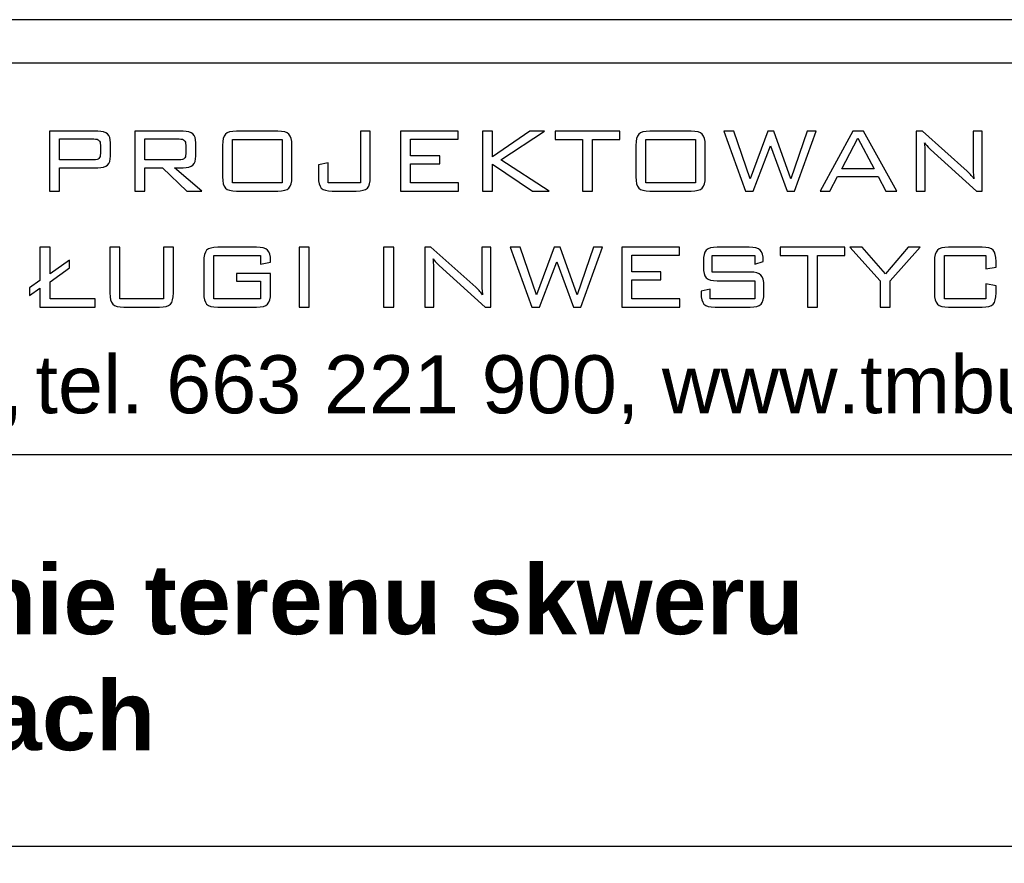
# Model space of a CAD drawing. Extents: x -110 to 11927435, y -6590197 to 5675008.
# Tile 65 of 71: x 6591270 to 6591287, y 5674742 to 5674756. Entities that reach past the tile are written whole.
import ezdxf

# ---------------------------------------------------------------- set-up
doc = ezdxf.new("R2010")
doc.units = 0
doc.layers.add('_0', color=7, linetype='CONTINUOUS')
doc.layers.add('A_ramka', color=7, linetype='CONTINUOUS')
doc.layers.add('wymiar', color=7, linetype='CONTINUOUS', lineweight=13)
doc.styles.add('GENERATED_STYLE_6', font='txt')

msp = doc.modelspace()

# ---------------------------------------------------------------- linework, layer by layer
at = {"layer": '_0'}
for points, knots in [([(6591270.504, 5674753.5), (6591270.504, 5674753.5), (6591270.504, 5674754.532), (6591270.504, 5674754.532), (6591270.504, 5674754.532), (6591270.504, 5674754.532), (6591271.336, 5674754.532), (6591271.336, 5674754.532), (6591271.336, 5674754.532), (6591271.413, 5674754.532), (6591271.469, 5674754.516), (6591271.503, 5674754.484), (6591271.503, 5674754.484), (6591271.537, 5674754.453), (6591271.554, 5674754.402), (6591271.554, 5674754.332), (6591271.554, 5674754.332), (6591271.554, 5674754.332), (6591271.554, 5674754.101), (6591271.554, 5674754.101), (6591271.554, 5674754.101), (6591271.554, 5674754.032), (6591271.537, 5674753.981), (6591271.503, 5674753.949), (6591271.503, 5674753.949), (6591271.469, 5674753.918), (6591271.413, 5674753.902), (6591271.336, 5674753.902), (6591271.336, 5674753.902), (6591271.336, 5674753.902), (6591270.677, 5674753.902), (6591270.677, 5674753.902), (6591270.677, 5674753.902), (6591270.677, 5674753.902), (6591270.677, 5674753.5), (6591270.677, 5674753.5), (6591270.677, 5674753.5), (6591270.677, 5674753.5), (6591270.504, 5674753.5), (6591270.504, 5674753.5)], [0, 0, 0, 0, 0.1, 0.1, 0.1, 0.1, 0.2, 0.2, 0.2, 0.2, 0.3, 0.3, 0.3, 0.3, 0.4, 0.4, 0.4, 0.4, 0.5, 0.5, 0.5, 0.5, 0.6, 0.6, 0.6, 0.6, 0.7, 0.7, 0.7, 0.7, 0.8, 0.8, 0.8, 0.8, 0.9, 0.9, 0.9, 0.9, 1, 1, 1, 1]), ([(6591271.268, 5674754.398), (6591271.268, 5674754.398), (6591270.677, 5674754.398), (6591270.677, 5674754.398), (6591270.677, 5674754.398), (6591270.677, 5674754.398), (6591270.677, 5674754.038), (6591270.677, 5674754.038), (6591270.677, 5674754.038), (6591270.677, 5674754.038), (6591271.268, 5674754.038), (6591271.268, 5674754.038), (6591271.268, 5674754.038), (6591271.311, 5674754.038), (6591271.34, 5674754.046), (6591271.356, 5674754.062), (6591271.356, 5674754.062), (6591271.372, 5674754.078), (6591271.38, 5674754.106), (6591271.38, 5674754.146), (6591271.38, 5674754.146), (6591271.38, 5674754.146), (6591271.38, 5674754.29), (6591271.38, 5674754.29), (6591271.38, 5674754.29), (6591271.38, 5674754.329), (6591271.372, 5674754.357), (6591271.356, 5674754.374), (6591271.356, 5674754.374), (6591271.34, 5674754.39), (6591271.311, 5674754.398), (6591271.268, 5674754.398)], [0, 0, 0, 0, 0.125, 0.125, 0.125, 0.125, 0.25, 0.25, 0.25, 0.25, 0.375, 0.375, 0.375, 0.375, 0.5, 0.5, 0.5, 0.5, 0.625, 0.625, 0.625, 0.625, 0.75, 0.75, 0.75, 0.75, 0.875, 0.875, 0.875, 0.875, 1, 1, 1, 1]), ([(6591271.975, 5674753.5), (6591271.975, 5674753.5), (6591271.975, 5674754.532), (6591271.975, 5674754.532), (6591271.975, 5674754.532), (6591271.975, 5674754.532), (6591272.807, 5674754.532), (6591272.807, 5674754.532), (6591272.807, 5674754.532), (6591272.884, 5674754.532), (6591272.94, 5674754.516), (6591272.974, 5674754.484), (6591272.974, 5674754.484), (6591273.008, 5674754.453), (6591273.025, 5674754.402), (6591273.025, 5674754.332), (6591273.025, 5674754.332), (6591273.025, 5674754.332), (6591273.025, 5674754.101), (6591273.025, 5674754.101), (6591273.025, 5674754.101), (6591273.025, 5674754.032), (6591273.008, 5674753.981), (6591272.974, 5674753.949), (6591272.974, 5674753.949), (6591272.94, 5674753.918), (6591272.884, 5674753.902), (6591272.807, 5674753.902), (6591272.807, 5674753.902), (6591272.807, 5674753.902), (6591272.655, 5674753.902), (6591272.655, 5674753.902), (6591272.655, 5674753.902), (6591272.655, 5674753.902), (6591273.127, 5674753.5), (6591273.127, 5674753.5), (6591273.127, 5674753.5), (6591273.127, 5674753.5), (6591272.871, 5674753.5), (6591272.871, 5674753.5), (6591272.871, 5674753.5), (6591272.871, 5674753.5), (6591272.452, 5674753.902), (6591272.452, 5674753.902), (6591272.452, 5674753.902), (6591272.452, 5674753.902), (6591272.148, 5674753.902), (6591272.148, 5674753.902), (6591272.148, 5674753.902), (6591272.148, 5674753.902), (6591272.148, 5674753.5), (6591272.148, 5674753.5), (6591272.148, 5674753.5), (6591272.148, 5674753.5), (6591271.975, 5674753.5), (6591271.975, 5674753.5)], [0, 0, 0, 0, 0.071429, 0.071429, 0.071429, 0.071429, 0.142857, 0.142857, 0.142857, 0.142857, 0.214286, 0.214286, 0.214286, 0.214286, 0.285714, 0.285714, 0.285714, 0.285714, 0.357143, 0.357143, 0.357143, 0.357143, 0.428571, 0.428571, 0.428571, 0.428571, 0.5, 0.5, 0.5, 0.5, 0.571429, 0.571429, 0.571429, 0.571429, 0.642857, 0.642857, 0.642857, 0.642857, 0.714286, 0.714286, 0.714286, 0.714286, 0.785714, 0.785714, 0.785714, 0.785714, 0.857143, 0.857143, 0.857143, 0.857143, 0.928571, 0.928571, 0.928571, 0.928571, 1, 1, 1, 1]), ([(6591272.739, 5674754.398), (6591272.739, 5674754.398), (6591272.148, 5674754.398), (6591272.148, 5674754.398), (6591272.148, 5674754.398), (6591272.148, 5674754.398), (6591272.148, 5674754.036), (6591272.148, 5674754.036), (6591272.148, 5674754.036), (6591272.148, 5674754.036), (6591272.739, 5674754.036), (6591272.739, 5674754.036), (6591272.739, 5674754.036), (6591272.782, 5674754.036), (6591272.812, 5674754.043), (6591272.827, 5674754.059), (6591272.827, 5674754.059), (6591272.843, 5674754.075), (6591272.851, 5674754.102), (6591272.851, 5674754.141), (6591272.851, 5674754.141), (6591272.851, 5674754.141), (6591272.851, 5674754.291), (6591272.851, 5674754.291), (6591272.851, 5674754.291), (6591272.851, 5674754.331), (6591272.843, 5674754.358), (6591272.827, 5674754.374), (6591272.827, 5674754.374), (6591272.811, 5674754.39), (6591272.782, 5674754.398), (6591272.739, 5674754.398)], [0, 0, 0, 0, 0.125, 0.125, 0.125, 0.125, 0.25, 0.25, 0.25, 0.25, 0.375, 0.375, 0.375, 0.375, 0.5, 0.5, 0.5, 0.5, 0.625, 0.625, 0.625, 0.625, 0.75, 0.75, 0.75, 0.75, 0.875, 0.875, 0.875, 0.875, 1, 1, 1, 1]), ([(6591273.485, 5674754.287), (6591273.485, 5674754.381), (6591273.502, 5674754.445), (6591273.535, 5674754.48), (6591273.535, 5674754.48), (6591273.569, 5674754.514), (6591273.633, 5674754.532), (6591273.727, 5674754.532), (6591273.727, 5674754.532), (6591273.727, 5674754.532), (6591274.441, 5674754.532), (6591274.441, 5674754.532), (6591274.441, 5674754.532), (6591274.534, 5674754.532), (6591274.597, 5674754.515), (6591274.63, 5674754.48), (6591274.63, 5674754.48), (6591274.664, 5674754.446), (6591274.681, 5674754.382), (6591274.681, 5674754.287), (6591274.681, 5674754.287), (6591274.681, 5674754.287), (6591274.681, 5674753.744), (6591274.681, 5674753.744), (6591274.681, 5674753.744), (6591274.681, 5674753.649), (6591274.664, 5674753.584), (6591274.63, 5674753.55), (6591274.63, 5674753.55), (6591274.597, 5674753.517), (6591274.534, 5674753.5), (6591274.441, 5674753.5), (6591274.441, 5674753.5), (6591274.441, 5674753.5), (6591273.727, 5674753.5), (6591273.727, 5674753.5), (6591273.727, 5674753.5), (6591273.633, 5674753.5), (6591273.569, 5674753.517), (6591273.535, 5674753.551), (6591273.535, 5674753.551), (6591273.502, 5674753.586), (6591273.485, 5674753.65), (6591273.485, 5674753.744), (6591273.485, 5674753.744), (6591273.485, 5674753.744), (6591273.485, 5674754.287), (6591273.485, 5674754.287)], [0, 0, 0, 0, 0.083333, 0.083333, 0.083333, 0.083333, 0.166667, 0.166667, 0.166667, 0.166667, 0.25, 0.25, 0.25, 0.25, 0.333333, 0.333333, 0.333333, 0.333333, 0.416667, 0.416667, 0.416667, 0.416667, 0.5, 0.5, 0.5, 0.5, 0.583333, 0.583333, 0.583333, 0.583333, 0.666667, 0.666667, 0.666667, 0.666667, 0.75, 0.75, 0.75, 0.75, 0.833333, 0.833333, 0.833333, 0.833333, 0.916667, 0.916667, 0.916667, 0.916667, 1, 1, 1, 1]), ([(6591275.378, 5674753.5), (6591275.285, 5674753.5), (6591275.221, 5674753.517), (6591275.188, 5674753.55), (6591275.188, 5674753.55), (6591275.155, 5674753.584), (6591275.138, 5674753.649), (6591275.138, 5674753.744), (6591275.138, 5674753.744), (6591275.138, 5674753.744), (6591275.138, 5674753.95), (6591275.138, 5674753.95), (6591275.138, 5674753.95), (6591275.138, 5674753.95), (6591275.308, 5674753.986), (6591275.308, 5674753.986), (6591275.308, 5674753.986), (6591275.308, 5674753.986), (6591275.308, 5674753.643), (6591275.308, 5674753.643), (6591275.308, 5674753.643), (6591275.308, 5674753.643), (6591275.862, 5674753.643), (6591275.862, 5674753.643), (6591275.862, 5674753.643), (6591275.862, 5674753.643), (6591275.862, 5674754.532), (6591275.862, 5674754.532), (6591275.862, 5674754.532), (6591275.862, 5674754.532), (6591276.033, 5674754.532), (6591276.033, 5674754.532), (6591276.033, 5674754.532), (6591276.033, 5674754.532), (6591276.033, 5674753.744), (6591276.033, 5674753.744), (6591276.033, 5674753.744), (6591276.033, 5674753.649), (6591276.017, 5674753.585), (6591275.983, 5674753.551), (6591275.983, 5674753.551), (6591275.95, 5674753.517), (6591275.886, 5674753.5), (6591275.792, 5674753.5), (6591275.792, 5674753.5), (6591275.792, 5674753.5), (6591275.378, 5674753.5), (6591275.378, 5674753.5)], [0, 0, 0, 0, 0.083333, 0.083333, 0.083333, 0.083333, 0.166667, 0.166667, 0.166667, 0.166667, 0.25, 0.25, 0.25, 0.25, 0.333333, 0.333333, 0.333333, 0.333333, 0.416667, 0.416667, 0.416667, 0.416667, 0.5, 0.5, 0.5, 0.5, 0.583333, 0.583333, 0.583333, 0.583333, 0.666667, 0.666667, 0.666667, 0.666667, 0.75, 0.75, 0.75, 0.75, 0.833333, 0.833333, 0.833333, 0.833333, 0.916667, 0.916667, 0.916667, 0.916667, 1, 1, 1, 1]), ([(6591276.555, 5674753.5), (6591276.555, 5674753.5), (6591276.555, 5674754.532), (6591276.555, 5674754.532), (6591276.555, 5674754.532), (6591276.555, 5674754.532), (6591277.549, 5674754.532), (6591277.549, 5674754.532), (6591277.549, 5674754.532), (6591277.549, 5674754.532), (6591277.549, 5674754.393), (6591277.549, 5674754.393), (6591277.549, 5674754.393), (6591277.549, 5674754.393), (6591276.728, 5674754.393), (6591276.728, 5674754.393), (6591276.728, 5674754.393), (6591276.728, 5674754.393), (6591276.728, 5674754.106), (6591276.728, 5674754.106), (6591276.728, 5674754.106), (6591276.728, 5674754.106), (6591277.23, 5674754.106), (6591277.23, 5674754.106), (6591277.23, 5674754.106), (6591277.23, 5674754.106), (6591277.23, 5674753.969), (6591277.23, 5674753.969), (6591277.23, 5674753.969), (6591277.23, 5674753.969), (6591276.728, 5674753.969), (6591276.728, 5674753.969), (6591276.728, 5674753.969), (6591276.728, 5674753.969), (6591276.728, 5674753.641), (6591276.728, 5674753.641), (6591276.728, 5674753.641), (6591276.728, 5674753.641), (6591277.556, 5674753.641), (6591277.556, 5674753.641), (6591277.556, 5674753.641), (6591277.556, 5674753.641), (6591277.556, 5674753.5), (6591277.556, 5674753.5), (6591277.556, 5674753.5), (6591277.556, 5674753.5), (6591276.555, 5674753.5), (6591276.555, 5674753.5)], [0, 0, 0, 0, 0.083333, 0.083333, 0.083333, 0.083333, 0.166667, 0.166667, 0.166667, 0.166667, 0.25, 0.25, 0.25, 0.25, 0.333333, 0.333333, 0.333333, 0.333333, 0.416667, 0.416667, 0.416667, 0.416667, 0.5, 0.5, 0.5, 0.5, 0.583333, 0.583333, 0.583333, 0.583333, 0.666667, 0.666667, 0.666667, 0.666667, 0.75, 0.75, 0.75, 0.75, 0.833333, 0.833333, 0.833333, 0.833333, 0.916667, 0.916667, 0.916667, 0.916667, 1, 1, 1, 1]), ([(6591277.966, 5674753.5), (6591277.966, 5674753.5), (6591277.966, 5674754.532), (6591277.966, 5674754.532), (6591277.966, 5674754.532), (6591277.966, 5674754.532), (6591278.139, 5674754.532), (6591278.139, 5674754.532), (6591278.139, 5674754.532), (6591278.139, 5674754.532), (6591278.139, 5674754.09), (6591278.139, 5674754.09), (6591278.139, 5674754.09), (6591278.139, 5674754.09), (6591278.782, 5674754.532), (6591278.782, 5674754.532), (6591278.782, 5674754.532), (6591278.782, 5674754.532), (6591279.034, 5674754.532), (6591279.034, 5674754.532), (6591279.034, 5674754.532), (6591279.034, 5674754.532), (6591278.286, 5674754.038), (6591278.286, 5674754.038), (6591278.286, 5674754.038), (6591278.286, 5674754.038), (6591279.116, 5674753.5), (6591279.116, 5674753.5), (6591279.116, 5674753.5), (6591279.116, 5674753.5), (6591278.828, 5674753.5), (6591278.828, 5674753.5), (6591278.828, 5674753.5), (6591278.828, 5674753.5), (6591278.139, 5674753.964), (6591278.139, 5674753.964), (6591278.139, 5674753.964), (6591278.139, 5674753.964), (6591278.139, 5674753.5), (6591278.139, 5674753.5), (6591278.139, 5674753.5), (6591278.139, 5674753.5), (6591277.966, 5674753.5), (6591277.966, 5674753.5)], [0, 0, 0, 0, 0.090909, 0.090909, 0.090909, 0.090909, 0.181818, 0.181818, 0.181818, 0.181818, 0.272727, 0.272727, 0.272727, 0.272727, 0.363636, 0.363636, 0.363636, 0.363636, 0.454545, 0.454545, 0.454545, 0.454545, 0.545455, 0.545455, 0.545455, 0.545455, 0.636364, 0.636364, 0.636364, 0.636364, 0.727273, 0.727273, 0.727273, 0.727273, 0.818182, 0.818182, 0.818182, 0.818182, 0.909091, 0.909091, 0.909091, 0.909091, 1, 1, 1, 1]), ([(6591279.861, 5674754.391), (6591279.861, 5674754.391), (6591279.861, 5674753.5), (6591279.861, 5674753.5), (6591279.861, 5674753.5), (6591279.861, 5674753.5), (6591279.689, 5674753.5), (6591279.689, 5674753.5), (6591279.689, 5674753.5), (6591279.689, 5674753.5), (6591279.689, 5674754.391), (6591279.689, 5674754.391), (6591279.689, 5674754.391), (6591279.689, 5674754.391), (6591279.217, 5674754.391), (6591279.217, 5674754.391), (6591279.217, 5674754.391), (6591279.217, 5674754.391), (6591279.217, 5674754.532), (6591279.217, 5674754.532), (6591279.217, 5674754.532), (6591279.217, 5674754.532), (6591280.334, 5674754.532), (6591280.334, 5674754.532), (6591280.334, 5674754.532), (6591280.334, 5674754.532), (6591280.334, 5674754.391), (6591280.334, 5674754.391), (6591280.334, 5674754.391), (6591280.334, 5674754.391), (6591279.861, 5674754.391), (6591279.861, 5674754.391)], [0, 0, 0, 0, 0.125, 0.125, 0.125, 0.125, 0.25, 0.25, 0.25, 0.25, 0.375, 0.375, 0.375, 0.375, 0.5, 0.5, 0.5, 0.5, 0.625, 0.625, 0.625, 0.625, 0.75, 0.75, 0.75, 0.75, 0.875, 0.875, 0.875, 0.875, 1, 1, 1, 1]), ([(6591280.61, 5674754.287), (6591280.61, 5674754.381), (6591280.627, 5674754.445), (6591280.661, 5674754.48), (6591280.661, 5674754.48), (6591280.694, 5674754.514), (6591280.758, 5674754.532), (6591280.852, 5674754.532), (6591280.852, 5674754.532), (6591280.852, 5674754.532), (6591281.566, 5674754.532), (6591281.566, 5674754.532), (6591281.566, 5674754.532), (6591281.659, 5674754.532), (6591281.722, 5674754.515), (6591281.756, 5674754.48), (6591281.756, 5674754.48), (6591281.789, 5674754.446), (6591281.806, 5674754.382), (6591281.806, 5674754.287), (6591281.806, 5674754.287), (6591281.806, 5674754.287), (6591281.806, 5674753.744), (6591281.806, 5674753.744), (6591281.806, 5674753.744), (6591281.806, 5674753.649), (6591281.789, 5674753.584), (6591281.756, 5674753.55), (6591281.756, 5674753.55), (6591281.722, 5674753.517), (6591281.659, 5674753.5), (6591281.566, 5674753.5), (6591281.566, 5674753.5), (6591281.566, 5674753.5), (6591280.852, 5674753.5), (6591280.852, 5674753.5), (6591280.852, 5674753.5), (6591280.758, 5674753.5), (6591280.694, 5674753.517), (6591280.661, 5674753.551), (6591280.661, 5674753.551), (6591280.627, 5674753.586), (6591280.61, 5674753.65), (6591280.61, 5674753.744), (6591280.61, 5674753.744), (6591280.61, 5674753.744), (6591280.61, 5674754.287), (6591280.61, 5674754.287)], [0, 0, 0, 0, 0.083333, 0.083333, 0.083333, 0.083333, 0.166667, 0.166667, 0.166667, 0.166667, 0.25, 0.25, 0.25, 0.25, 0.333333, 0.333333, 0.333333, 0.333333, 0.416667, 0.416667, 0.416667, 0.416667, 0.5, 0.5, 0.5, 0.5, 0.583333, 0.583333, 0.583333, 0.583333, 0.666667, 0.666667, 0.666667, 0.666667, 0.75, 0.75, 0.75, 0.75, 0.833333, 0.833333, 0.833333, 0.833333, 0.916667, 0.916667, 0.916667, 0.916667, 1, 1, 1, 1]), ([(6591282.5, 5674753.5), (6591282.5, 5674753.5), (6591282.126, 5674754.532), (6591282.126, 5674754.532), (6591282.126, 5674754.532), (6591282.126, 5674754.532), (6591282.299, 5674754.532), (6591282.299, 5674754.532), (6591282.299, 5674754.532), (6591282.299, 5674754.532), (6591282.579, 5674753.712), (6591282.579, 5674753.712), (6591282.579, 5674753.712), (6591282.579, 5674753.712), (6591282.883, 5674754.532), (6591282.883, 5674754.532), (6591282.883, 5674754.532), (6591282.883, 5674754.532), (6591282.989, 5674754.532), (6591282.989, 5674754.532), (6591282.989, 5674754.532), (6591282.989, 5674754.532), (6591283.283, 5674753.712), (6591283.283, 5674753.712), (6591283.283, 5674753.712), (6591283.283, 5674753.712), (6591283.564, 5674754.532), (6591283.564, 5674754.532), (6591283.564, 5674754.532), (6591283.564, 5674754.532), (6591283.719, 5674754.532), (6591283.719, 5674754.532), (6591283.719, 5674754.532), (6591283.719, 5674754.532), (6591283.345, 5674753.5), (6591283.345, 5674753.5), (6591283.345, 5674753.5), (6591283.345, 5674753.5), (6591283.217, 5674753.5), (6591283.217, 5674753.5), (6591283.217, 5674753.5), (6591283.217, 5674753.5), (6591282.931, 5674754.28), (6591282.931, 5674754.28), (6591282.931, 5674754.28), (6591282.931, 5674754.28), (6591282.635, 5674753.5), (6591282.635, 5674753.5), (6591282.635, 5674753.5), (6591282.635, 5674753.5), (6591282.5, 5674753.5), (6591282.5, 5674753.5)], [0, 0, 0, 0, 0.076923, 0.076923, 0.076923, 0.076923, 0.153846, 0.153846, 0.153846, 0.153846, 0.230769, 0.230769, 0.230769, 0.230769, 0.307692, 0.307692, 0.307692, 0.307692, 0.384615, 0.384615, 0.384615, 0.384615, 0.461538, 0.461538, 0.461538, 0.461538, 0.538462, 0.538462, 0.538462, 0.538462, 0.615385, 0.615385, 0.615385, 0.615385, 0.692308, 0.692308, 0.692308, 0.692308, 0.769231, 0.769231, 0.769231, 0.769231, 0.846154, 0.846154, 0.846154, 0.846154, 0.923077, 0.923077, 0.923077, 0.923077, 1, 1, 1, 1]), ([(6591283.787, 5674753.5), (6591283.787, 5674753.5), (6591284.35, 5674754.532), (6591284.35, 5674754.532), (6591284.35, 5674754.532), (6591284.35, 5674754.532), (6591284.535, 5674754.532), (6591284.535, 5674754.532), (6591284.535, 5674754.532), (6591284.535, 5674754.532), (6591285.108, 5674753.5), (6591285.108, 5674753.5), (6591285.108, 5674753.5), (6591285.108, 5674753.5), (6591284.918, 5674753.5), (6591284.918, 5674753.5), (6591284.918, 5674753.5), (6591284.918, 5674753.5), (6591284.786, 5674753.753), (6591284.786, 5674753.753), (6591284.786, 5674753.753), (6591284.786, 5674753.753), (6591284.088, 5674753.753), (6591284.088, 5674753.753), (6591284.088, 5674753.753), (6591284.088, 5674753.753), (6591283.957, 5674753.5), (6591283.957, 5674753.5), (6591283.957, 5674753.5), (6591283.957, 5674753.5), (6591283.787, 5674753.5), (6591283.787, 5674753.5)], [0, 0, 0, 0, 0.125, 0.125, 0.125, 0.125, 0.25, 0.25, 0.25, 0.25, 0.375, 0.375, 0.375, 0.375, 0.5, 0.5, 0.5, 0.5, 0.625, 0.625, 0.625, 0.625, 0.75, 0.75, 0.75, 0.75, 0.875, 0.875, 0.875, 0.875, 1, 1, 1, 1]), ([(6591284.161, 5674753.885), (6591284.161, 5674753.885), (6591284.716, 5674753.885), (6591284.716, 5674753.885), (6591284.716, 5674753.885), (6591284.716, 5674753.885), (6591284.438, 5674754.413), (6591284.438, 5674754.413), (6591284.438, 5674754.413), (6591284.438, 5674754.413), (6591284.161, 5674753.885), (6591284.161, 5674753.885)], [0, 0, 0, 0, 0.333333, 0.333333, 0.333333, 0.333333, 0.666667, 0.666667, 0.666667, 0.666667, 1, 1, 1, 1]), ([(6591285.441, 5674753.5), (6591285.441, 5674753.5), (6591285.441, 5674754.532), (6591285.441, 5674754.532), (6591285.441, 5674754.532), (6591285.441, 5674754.532), (6591285.55, 5674754.532), (6591285.55, 5674754.532), (6591285.55, 5674754.532), (6591285.55, 5674754.532), (6591286.322, 5674753.842), (6591286.322, 5674753.842), (6591286.322, 5674753.842), (6591286.339, 5674753.826), (6591286.358, 5674753.807), (6591286.378, 5674753.785), (6591286.378, 5674753.785), (6591286.398, 5674753.763), (6591286.418, 5674753.738), (6591286.439, 5674753.712), (6591286.439, 5674753.712), (6591286.434, 5674753.745), (6591286.43, 5674753.779), (6591286.427, 5674753.816), (6591286.427, 5674753.816), (6591286.425, 5674753.852), (6591286.423, 5674753.902), (6591286.423, 5674753.966), (6591286.423, 5674753.966), (6591286.423, 5674753.966), (6591286.423, 5674754.532), (6591286.423, 5674754.532), (6591286.423, 5674754.532), (6591286.423, 5674754.532), (6591286.582, 5674754.532), (6591286.582, 5674754.532), (6591286.582, 5674754.532), (6591286.582, 5674754.532), (6591286.582, 5674753.5), (6591286.582, 5674753.5), (6591286.582, 5674753.5), (6591286.582, 5674753.5), (6591286.485, 5674753.5), (6591286.485, 5674753.5), (6591286.485, 5674753.5), (6591286.485, 5674753.5), (6591285.692, 5674754.217), (6591285.692, 5674754.217), (6591285.692, 5674754.217), (6591285.689, 5674754.22), (6591285.683, 5674754.226), (6591285.675, 5674754.233), (6591285.675, 5674754.233), (6591285.636, 5674754.268), (6591285.607, 5674754.302), (6591285.588, 5674754.333), (6591285.588, 5674754.333), (6591285.592, 5674754.302), (6591285.595, 5674754.269), (6591285.597, 5674754.233), (6591285.597, 5674754.233), (6591285.599, 5674754.198), (6591285.6, 5674754.156), (6591285.6, 5674754.108), (6591285.6, 5674754.108), (6591285.6, 5674754.108), (6591285.6, 5674753.5), (6591285.6, 5674753.5), (6591285.6, 5674753.5), (6591285.6, 5674753.5), (6591285.441, 5674753.5), (6591285.441, 5674753.5)], [0, 0, 0, 0, 0.055556, 0.055556, 0.055556, 0.055556, 0.111111, 0.111111, 0.111111, 0.111111, 0.166667, 0.166667, 0.166667, 0.166667, 0.222222, 0.222222, 0.222222, 0.222222, 0.277778, 0.277778, 0.277778, 0.277778, 0.333333, 0.333333, 0.333333, 0.333333, 0.388889, 0.388889, 0.388889, 0.388889, 0.444444, 0.444444, 0.444444, 0.444444, 0.5, 0.5, 0.5, 0.5, 0.555556, 0.555556, 0.555556, 0.555556, 0.611111, 0.611111, 0.611111, 0.611111, 0.666667, 0.666667, 0.666667, 0.666667, 0.722222, 0.722222, 0.722222, 0.722222, 0.777778, 0.777778, 0.777778, 0.777778, 0.833333, 0.833333, 0.833333, 0.833333, 0.888889, 0.888889, 0.888889, 0.888889, 0.944444, 0.944444, 0.944444, 0.944444, 1, 1, 1, 1]), ([(6591273.657, 5674753.643), (6591273.657, 5674753.643), (6591274.511, 5674753.643), (6591274.511, 5674753.643), (6591274.511, 5674753.643), (6591274.511, 5674753.643), (6591274.511, 5674754.391), (6591274.511, 5674754.391), (6591274.511, 5674754.391), (6591274.511, 5674754.391), (6591273.657, 5674754.391), (6591273.657, 5674754.391), (6591273.657, 5674754.391), (6591273.657, 5674754.391), (6591273.657, 5674753.643), (6591273.657, 5674753.643)], [0, 0, 0, 0, 0.25, 0.25, 0.25, 0.25, 0.5, 0.5, 0.5, 0.5, 0.75, 0.75, 0.75, 0.75, 1, 1, 1, 1]), ([(6591280.782, 5674753.643), (6591280.782, 5674753.643), (6591281.636, 5674753.643), (6591281.636, 5674753.643), (6591281.636, 5674753.643), (6591281.636, 5674753.643), (6591281.636, 5674754.391), (6591281.636, 5674754.391), (6591281.636, 5674754.391), (6591281.636, 5674754.391), (6591280.782, 5674754.391), (6591280.782, 5674754.391), (6591280.782, 5674754.391), (6591280.782, 5674754.391), (6591280.782, 5674753.643), (6591280.782, 5674753.643)], [0, 0, 0, 0, 0.25, 0.25, 0.25, 0.25, 0.5, 0.5, 0.5, 0.5, 0.75, 0.75, 0.75, 0.75, 1, 1, 1, 1]), ([(6591270.339, 5674751.499), (6591270.339, 5674751.499), (6591270.339, 5674751.823), (6591270.339, 5674751.823), (6591270.339, 5674751.823), (6591270.339, 5674751.823), (6591270.161, 5674751.697), (6591270.161, 5674751.697), (6591270.161, 5674751.697), (6591270.161, 5674751.697), (6591270.161, 5674751.829), (6591270.161, 5674751.829), (6591270.161, 5674751.829), (6591270.161, 5674751.829), (6591270.339, 5674751.955), (6591270.339, 5674751.955), (6591270.339, 5674751.955), (6591270.339, 5674751.955), (6591270.339, 5674752.531), (6591270.339, 5674752.531), (6591270.339, 5674752.531), (6591270.339, 5674752.531), (6591270.512, 5674752.531), (6591270.512, 5674752.531), (6591270.512, 5674752.531), (6591270.512, 5674752.531), (6591270.512, 5674752.071), (6591270.512, 5674752.071), (6591270.512, 5674752.071), (6591270.512, 5674752.071), (6591270.85, 5674752.308), (6591270.85, 5674752.308), (6591270.85, 5674752.308), (6591270.85, 5674752.308), (6591270.85, 5674752.174), (6591270.85, 5674752.174), (6591270.85, 5674752.174), (6591270.85, 5674752.174), (6591270.512, 5674751.937), (6591270.512, 5674751.937), (6591270.512, 5674751.937), (6591270.512, 5674751.937), (6591270.512, 5674751.642), (6591270.512, 5674751.642), (6591270.512, 5674751.642), (6591270.512, 5674751.642), (6591271.293, 5674751.642), (6591271.293, 5674751.642), (6591271.293, 5674751.642), (6591271.293, 5674751.642), (6591271.293, 5674751.499), (6591271.293, 5674751.499), (6591271.293, 5674751.499), (6591271.293, 5674751.499), (6591270.339, 5674751.499), (6591270.339, 5674751.499)], [0, 0, 0, 0, 0.071429, 0.071429, 0.071429, 0.071429, 0.142857, 0.142857, 0.142857, 0.142857, 0.214286, 0.214286, 0.214286, 0.214286, 0.285714, 0.285714, 0.285714, 0.285714, 0.357143, 0.357143, 0.357143, 0.357143, 0.428571, 0.428571, 0.428571, 0.428571, 0.5, 0.5, 0.5, 0.5, 0.571429, 0.571429, 0.571429, 0.571429, 0.642857, 0.642857, 0.642857, 0.642857, 0.714286, 0.714286, 0.714286, 0.714286, 0.785714, 0.785714, 0.785714, 0.785714, 0.857143, 0.857143, 0.857143, 0.857143, 0.928571, 0.928571, 0.928571, 0.928571, 1, 1, 1, 1]), ([(6591271.717, 5674752.531), (6591271.717, 5674752.531), (6591271.717, 5674751.642), (6591271.717, 5674751.642), (6591271.717, 5674751.642), (6591271.717, 5674751.642), (6591272.468, 5674751.642), (6591272.468, 5674751.642), (6591272.468, 5674751.642), (6591272.468, 5674751.642), (6591272.468, 5674752.531), (6591272.468, 5674752.531), (6591272.468, 5674752.531), (6591272.468, 5674752.531), (6591272.638, 5674752.531), (6591272.638, 5674752.531), (6591272.638, 5674752.531), (6591272.638, 5674752.531), (6591272.638, 5674751.743), (6591272.638, 5674751.743), (6591272.638, 5674751.743), (6591272.638, 5674751.648), (6591272.622, 5674751.583), (6591272.588, 5674751.549), (6591272.588, 5674751.549), (6591272.554, 5674751.516), (6591272.491, 5674751.499), (6591272.398, 5674751.499), (6591272.398, 5674751.499), (6591272.398, 5674751.499), (6591271.786, 5674751.499), (6591271.786, 5674751.499), (6591271.786, 5674751.499), (6591271.693, 5674751.499), (6591271.629, 5674751.516), (6591271.595, 5674751.55), (6591271.595, 5674751.55), (6591271.561, 5674751.585), (6591271.544, 5674751.649), (6591271.544, 5674751.743), (6591271.544, 5674751.743), (6591271.544, 5674751.743), (6591271.544, 5674752.531), (6591271.544, 5674752.531), (6591271.544, 5674752.531), (6591271.544, 5674752.531), (6591271.717, 5674752.531), (6591271.717, 5674752.531)], [0, 0, 0, 0, 0.083333, 0.083333, 0.083333, 0.083333, 0.166667, 0.166667, 0.166667, 0.166667, 0.25, 0.25, 0.25, 0.25, 0.333333, 0.333333, 0.333333, 0.333333, 0.416667, 0.416667, 0.416667, 0.416667, 0.5, 0.5, 0.5, 0.5, 0.583333, 0.583333, 0.583333, 0.583333, 0.666667, 0.666667, 0.666667, 0.666667, 0.75, 0.75, 0.75, 0.75, 0.833333, 0.833333, 0.833333, 0.833333, 0.916667, 0.916667, 0.916667, 0.916667, 1, 1, 1, 1]), ([(6591274.142, 5674752.39), (6591274.142, 5674752.39), (6591273.334, 5674752.39), (6591273.334, 5674752.39), (6591273.334, 5674752.39), (6591273.334, 5674752.39), (6591273.334, 5674751.642), (6591273.334, 5674751.642), (6591273.334, 5674751.642), (6591273.334, 5674751.642), (6591274.142, 5674751.642), (6591274.142, 5674751.642), (6591274.142, 5674751.642), (6591274.142, 5674751.642), (6591274.142, 5674751.945), (6591274.142, 5674751.945), (6591274.142, 5674751.945), (6591274.142, 5674751.945), (6591273.724, 5674751.945), (6591273.724, 5674751.945), (6591273.724, 5674751.945), (6591273.724, 5674751.945), (6591273.724, 5674752.076), (6591273.724, 5674752.076), (6591273.724, 5674752.076), (6591273.724, 5674752.076), (6591274.314, 5674752.076), (6591274.314, 5674752.076), (6591274.314, 5674752.076), (6591274.314, 5674752.076), (6591274.314, 5674751.743), (6591274.314, 5674751.743), (6591274.314, 5674751.743), (6591274.314, 5674751.648), (6591274.297, 5674751.584), (6591274.263, 5674751.55), (6591274.263, 5674751.55), (6591274.229, 5674751.516), (6591274.165, 5674751.499), (6591274.071, 5674751.499), (6591274.071, 5674751.499), (6591274.071, 5674751.499), (6591273.404, 5674751.499), (6591273.404, 5674751.499), (6591273.404, 5674751.499), (6591273.309, 5674751.499), (6591273.246, 5674751.516), (6591273.212, 5674751.55), (6591273.212, 5674751.55), (6591273.178, 5674751.585), (6591273.162, 5674751.649), (6591273.162, 5674751.743), (6591273.162, 5674751.743), (6591273.162, 5674751.743), (6591273.162, 5674752.286), (6591273.162, 5674752.286), (6591273.162, 5674752.286), (6591273.162, 5674752.38), (6591273.178, 5674752.444), (6591273.212, 5674752.479), (6591273.212, 5674752.479), (6591273.246, 5674752.513), (6591273.309, 5674752.531), (6591273.404, 5674752.531), (6591273.404, 5674752.531), (6591273.404, 5674752.531), (6591274.071, 5674752.531), (6591274.071, 5674752.531), (6591274.071, 5674752.531), (6591274.164, 5674752.531), (6591274.227, 5674752.514), (6591274.262, 5674752.48), (6591274.262, 5674752.48), (6591274.296, 5674752.447), (6591274.314, 5674752.386), (6591274.314, 5674752.298), (6591274.314, 5674752.298), (6591274.314, 5674752.298), (6591274.314, 5674752.273), (6591274.314, 5674752.273), (6591274.314, 5674752.273), (6591274.314, 5674752.273), (6591274.142, 5674752.238), (6591274.142, 5674752.238), (6591274.142, 5674752.238), (6591274.142, 5674752.238), (6591274.142, 5674752.39), (6591274.142, 5674752.39)], [0, 0, 0, 0, 0.045455, 0.045455, 0.045455, 0.045455, 0.090909, 0.090909, 0.090909, 0.090909, 0.136364, 0.136364, 0.136364, 0.136364, 0.181818, 0.181818, 0.181818, 0.181818, 0.227273, 0.227273, 0.227273, 0.227273, 0.272727, 0.272727, 0.272727, 0.272727, 0.318182, 0.318182, 0.318182, 0.318182, 0.363636, 0.363636, 0.363636, 0.363636, 0.409091, 0.409091, 0.409091, 0.409091, 0.454545, 0.454545, 0.454545, 0.454545, 0.5, 0.5, 0.5, 0.5, 0.545455, 0.545455, 0.545455, 0.545455, 0.590909, 0.590909, 0.590909, 0.590909, 0.636364, 0.636364, 0.636364, 0.636364, 0.681818, 0.681818, 0.681818, 0.681818, 0.727273, 0.727273, 0.727273, 0.727273, 0.772727, 0.772727, 0.772727, 0.772727, 0.818182, 0.818182, 0.818182, 0.818182, 0.863636, 0.863636, 0.863636, 0.863636, 0.909091, 0.909091, 0.909091, 0.909091, 0.954545, 0.954545, 0.954545, 0.954545, 1, 1, 1, 1]), ([(6591274.808, 5674751.499), (6591274.808, 5674751.499), (6591274.808, 5674752.531), (6591274.808, 5674752.531), (6591274.808, 5674752.531), (6591274.808, 5674752.531), (6591274.981, 5674752.531), (6591274.981, 5674752.531), (6591274.981, 5674752.531), (6591274.981, 5674752.531), (6591274.981, 5674751.499), (6591274.981, 5674751.499), (6591274.981, 5674751.499), (6591274.981, 5674751.499), (6591274.808, 5674751.499), (6591274.808, 5674751.499)], [0, 0, 0, 0, 0.25, 0.25, 0.25, 0.25, 0.5, 0.5, 0.5, 0.5, 0.75, 0.75, 0.75, 0.75, 1, 1, 1, 1]), ([(6591276.263, 5674751.499), (6591276.263, 5674751.499), (6591276.263, 5674752.531), (6591276.263, 5674752.531), (6591276.263, 5674752.531), (6591276.263, 5674752.531), (6591276.436, 5674752.531), (6591276.436, 5674752.531), (6591276.436, 5674752.531), (6591276.436, 5674752.531), (6591276.436, 5674751.499), (6591276.436, 5674751.499), (6591276.436, 5674751.499), (6591276.436, 5674751.499), (6591276.263, 5674751.499), (6591276.263, 5674751.499)], [0, 0, 0, 0, 0.25, 0.25, 0.25, 0.25, 0.5, 0.5, 0.5, 0.5, 0.75, 0.75, 0.75, 0.75, 1, 1, 1, 1]), ([(6591276.971, 5674751.499), (6591276.971, 5674751.499), (6591276.971, 5674752.531), (6591276.971, 5674752.531), (6591276.971, 5674752.531), (6591276.971, 5674752.531), (6591277.079, 5674752.531), (6591277.079, 5674752.531), (6591277.079, 5674752.531), (6591277.079, 5674752.531), (6591277.851, 5674751.841), (6591277.851, 5674751.841), (6591277.851, 5674751.841), (6591277.869, 5674751.825), (6591277.888, 5674751.806), (6591277.908, 5674751.784), (6591277.908, 5674751.784), (6591277.927, 5674751.762), (6591277.948, 5674751.737), (6591277.969, 5674751.711), (6591277.969, 5674751.711), (6591277.963, 5674751.744), (6591277.96, 5674751.778), (6591277.957, 5674751.815), (6591277.957, 5674751.815), (6591277.954, 5674751.851), (6591277.953, 5674751.901), (6591277.953, 5674751.965), (6591277.953, 5674751.965), (6591277.953, 5674751.965), (6591277.953, 5674752.531), (6591277.953, 5674752.531), (6591277.953, 5674752.531), (6591277.953, 5674752.531), (6591278.111, 5674752.531), (6591278.111, 5674752.531), (6591278.111, 5674752.531), (6591278.111, 5674752.531), (6591278.111, 5674751.499), (6591278.111, 5674751.499), (6591278.111, 5674751.499), (6591278.111, 5674751.499), (6591278.015, 5674751.499), (6591278.015, 5674751.499), (6591278.015, 5674751.499), (6591278.015, 5674751.499), (6591277.222, 5674752.216), (6591277.222, 5674752.216), (6591277.222, 5674752.216), (6591277.218, 5674752.219), (6591277.212, 5674752.225), (6591277.205, 5674752.232), (6591277.205, 5674752.232), (6591277.165, 5674752.267), (6591277.136, 5674752.301), (6591277.118, 5674752.332), (6591277.118, 5674752.332), (6591277.122, 5674752.301), (6591277.124, 5674752.268), (6591277.126, 5674752.232), (6591277.126, 5674752.232), (6591277.128, 5674752.197), (6591277.129, 5674752.155), (6591277.129, 5674752.107), (6591277.129, 5674752.107), (6591277.129, 5674752.107), (6591277.129, 5674751.499), (6591277.129, 5674751.499), (6591277.129, 5674751.499), (6591277.129, 5674751.499), (6591276.971, 5674751.499), (6591276.971, 5674751.499)], [0, 0, 0, 0, 0.055556, 0.055556, 0.055556, 0.055556, 0.111111, 0.111111, 0.111111, 0.111111, 0.166667, 0.166667, 0.166667, 0.166667, 0.222222, 0.222222, 0.222222, 0.222222, 0.277778, 0.277778, 0.277778, 0.277778, 0.333333, 0.333333, 0.333333, 0.333333, 0.388889, 0.388889, 0.388889, 0.388889, 0.444444, 0.444444, 0.444444, 0.444444, 0.5, 0.5, 0.5, 0.5, 0.555556, 0.555556, 0.555556, 0.555556, 0.611111, 0.611111, 0.611111, 0.611111, 0.666667, 0.666667, 0.666667, 0.666667, 0.722222, 0.722222, 0.722222, 0.722222, 0.777778, 0.777778, 0.777778, 0.777778, 0.833333, 0.833333, 0.833333, 0.833333, 0.888889, 0.888889, 0.888889, 0.888889, 0.944444, 0.944444, 0.944444, 0.944444, 1, 1, 1, 1]), ([(6591278.817, 5674751.499), (6591278.817, 5674751.499), (6591278.443, 5674752.531), (6591278.443, 5674752.531), (6591278.443, 5674752.531), (6591278.443, 5674752.531), (6591278.616, 5674752.531), (6591278.616, 5674752.531), (6591278.616, 5674752.531), (6591278.616, 5674752.531), (6591278.896, 5674751.711), (6591278.896, 5674751.711), (6591278.896, 5674751.711), (6591278.896, 5674751.711), (6591279.2, 5674752.531), (6591279.2, 5674752.531), (6591279.2, 5674752.531), (6591279.2, 5674752.531), (6591279.306, 5674752.531), (6591279.306, 5674752.531), (6591279.306, 5674752.531), (6591279.306, 5674752.531), (6591279.599, 5674751.711), (6591279.599, 5674751.711), (6591279.599, 5674751.711), (6591279.599, 5674751.711), (6591279.881, 5674752.531), (6591279.881, 5674752.531), (6591279.881, 5674752.531), (6591279.881, 5674752.531), (6591280.036, 5674752.531), (6591280.036, 5674752.531), (6591280.036, 5674752.531), (6591280.036, 5674752.531), (6591279.662, 5674751.499), (6591279.662, 5674751.499), (6591279.662, 5674751.499), (6591279.662, 5674751.499), (6591279.534, 5674751.499), (6591279.534, 5674751.499), (6591279.534, 5674751.499), (6591279.534, 5674751.499), (6591279.248, 5674752.279), (6591279.248, 5674752.279), (6591279.248, 5674752.279), (6591279.248, 5674752.279), (6591278.952, 5674751.499), (6591278.952, 5674751.499), (6591278.952, 5674751.499), (6591278.952, 5674751.499), (6591278.817, 5674751.499), (6591278.817, 5674751.499)], [0, 0, 0, 0, 0.076923, 0.076923, 0.076923, 0.076923, 0.153846, 0.153846, 0.153846, 0.153846, 0.230769, 0.230769, 0.230769, 0.230769, 0.307692, 0.307692, 0.307692, 0.307692, 0.384615, 0.384615, 0.384615, 0.384615, 0.461538, 0.461538, 0.461538, 0.461538, 0.538462, 0.538462, 0.538462, 0.538462, 0.615385, 0.615385, 0.615385, 0.615385, 0.692308, 0.692308, 0.692308, 0.692308, 0.769231, 0.769231, 0.769231, 0.769231, 0.846154, 0.846154, 0.846154, 0.846154, 0.923077, 0.923077, 0.923077, 0.923077, 1, 1, 1, 1]), ([(6591280.367, 5674751.499), (6591280.367, 5674751.499), (6591280.367, 5674752.531), (6591280.367, 5674752.531), (6591280.367, 5674752.531), (6591280.367, 5674752.531), (6591281.361, 5674752.531), (6591281.361, 5674752.531), (6591281.361, 5674752.531), (6591281.361, 5674752.531), (6591281.361, 5674752.392), (6591281.361, 5674752.392), (6591281.361, 5674752.392), (6591281.361, 5674752.392), (6591280.54, 5674752.392), (6591280.54, 5674752.392), (6591280.54, 5674752.392), (6591280.54, 5674752.392), (6591280.54, 5674752.105), (6591280.54, 5674752.105), (6591280.54, 5674752.105), (6591280.54, 5674752.105), (6591281.041, 5674752.105), (6591281.041, 5674752.105), (6591281.041, 5674752.105), (6591281.041, 5674752.105), (6591281.041, 5674751.968), (6591281.041, 5674751.968), (6591281.041, 5674751.968), (6591281.041, 5674751.968), (6591280.54, 5674751.968), (6591280.54, 5674751.968), (6591280.54, 5674751.968), (6591280.54, 5674751.968), (6591280.54, 5674751.64), (6591280.54, 5674751.64), (6591280.54, 5674751.64), (6591280.54, 5674751.64), (6591281.368, 5674751.64), (6591281.368, 5674751.64), (6591281.368, 5674751.64), (6591281.368, 5674751.64), (6591281.368, 5674751.499), (6591281.368, 5674751.499), (6591281.368, 5674751.499), (6591281.368, 5674751.499), (6591280.367, 5674751.499), (6591280.367, 5674751.499)], [0, 0, 0, 0, 0.083333, 0.083333, 0.083333, 0.083333, 0.166667, 0.166667, 0.166667, 0.166667, 0.25, 0.25, 0.25, 0.25, 0.333333, 0.333333, 0.333333, 0.333333, 0.416667, 0.416667, 0.416667, 0.416667, 0.5, 0.5, 0.5, 0.5, 0.583333, 0.583333, 0.583333, 0.583333, 0.666667, 0.666667, 0.666667, 0.666667, 0.75, 0.75, 0.75, 0.75, 0.833333, 0.833333, 0.833333, 0.833333, 0.916667, 0.916667, 0.916667, 0.916667, 1, 1, 1, 1]), ([(6591282.659, 5674752.39), (6591282.659, 5674752.39), (6591281.928, 5674752.39), (6591281.928, 5674752.39), (6591281.928, 5674752.39), (6591281.928, 5674752.39), (6591281.928, 5674752.102), (6591281.928, 5674752.102), (6591281.928, 5674752.102), (6591281.928, 5674752.102), (6591282.579, 5674752.102), (6591282.579, 5674752.102), (6591282.579, 5674752.102), (6591282.67, 5674752.102), (6591282.733, 5674752.085), (6591282.767, 5674752.052), (6591282.767, 5674752.052), (6591282.801, 5674752.018), (6591282.818, 5674751.954), (6591282.818, 5674751.859), (6591282.818, 5674751.859), (6591282.818, 5674751.859), (6591282.818, 5674751.743), (6591282.818, 5674751.743), (6591282.818, 5674751.743), (6591282.818, 5674751.648), (6591282.801, 5674751.583), (6591282.768, 5674751.549), (6591282.768, 5674751.549), (6591282.735, 5674751.516), (6591282.672, 5674751.499), (6591282.579, 5674751.499), (6591282.579, 5674751.499), (6591282.579, 5674751.499), (6591281.976, 5674751.499), (6591281.976, 5674751.499), (6591281.976, 5674751.499), (6591281.882, 5674751.499), (6591281.819, 5674751.516), (6591281.785, 5674751.55), (6591281.785, 5674751.55), (6591281.751, 5674751.584), (6591281.734, 5674751.648), (6591281.734, 5674751.743), (6591281.734, 5674751.743), (6591281.734, 5674751.743), (6591281.734, 5674751.771), (6591281.734, 5674751.771), (6591281.734, 5674751.771), (6591281.734, 5674751.771), (6591281.894, 5674751.808), (6591281.894, 5674751.808), (6591281.894, 5674751.808), (6591281.894, 5674751.808), (6591281.894, 5674751.642), (6591281.894, 5674751.642), (6591281.894, 5674751.642), (6591281.894, 5674751.642), (6591282.662, 5674751.642), (6591282.662, 5674751.642), (6591282.662, 5674751.642), (6591282.662, 5674751.642), (6591282.662, 5674751.953), (6591282.662, 5674751.953), (6591282.662, 5674751.953), (6591282.662, 5674751.953), (6591282.014, 5674751.953), (6591282.014, 5674751.953), (6591282.014, 5674751.953), (6591281.921, 5674751.953), (6591281.857, 5674751.97), (6591281.824, 5674752.004), (6591281.824, 5674752.004), (6591281.791, 5674752.038), (6591281.774, 5674752.102), (6591281.774, 5674752.197), (6591281.774, 5674752.197), (6591281.774, 5674752.197), (6591281.774, 5674752.287), (6591281.774, 5674752.287), (6591281.774, 5674752.287), (6591281.774, 5674752.381), (6591281.791, 5674752.445), (6591281.824, 5674752.479), (6591281.824, 5674752.479), (6591281.857, 5674752.514), (6591281.921, 5674752.531), (6591282.014, 5674752.531), (6591282.014, 5674752.531), (6591282.014, 5674752.531), (6591282.564, 5674752.531), (6591282.564, 5674752.531), (6591282.564, 5674752.531), (6591282.656, 5674752.531), (6591282.719, 5674752.514), (6591282.754, 5674752.48), (6591282.754, 5674752.48), (6591282.789, 5674752.447), (6591282.806, 5674752.388), (6591282.806, 5674752.304), (6591282.806, 5674752.304), (6591282.806, 5674752.304), (6591282.806, 5674752.283), (6591282.806, 5674752.283), (6591282.806, 5674752.283), (6591282.806, 5674752.283), (6591282.659, 5674752.241), (6591282.659, 5674752.241), (6591282.659, 5674752.241), (6591282.659, 5674752.241), (6591282.659, 5674752.39), (6591282.659, 5674752.39)], [0, 0, 0, 0, 0.035714, 0.035714, 0.035714, 0.035714, 0.071429, 0.071429, 0.071429, 0.071429, 0.107143, 0.107143, 0.107143, 0.107143, 0.142857, 0.142857, 0.142857, 0.142857, 0.178571, 0.178571, 0.178571, 0.178571, 0.214286, 0.214286, 0.214286, 0.214286, 0.25, 0.25, 0.25, 0.25, 0.285714, 0.285714, 0.285714, 0.285714, 0.321429, 0.321429, 0.321429, 0.321429, 0.357143, 0.357143, 0.357143, 0.357143, 0.392857, 0.392857, 0.392857, 0.392857, 0.428571, 0.428571, 0.428571, 0.428571, 0.464286, 0.464286, 0.464286, 0.464286, 0.5, 0.5, 0.5, 0.5, 0.535714, 0.535714, 0.535714, 0.535714, 0.571429, 0.571429, 0.571429, 0.571429, 0.607143, 0.607143, 0.607143, 0.607143, 0.642857, 0.642857, 0.642857, 0.642857, 0.678571, 0.678571, 0.678571, 0.678571, 0.714286, 0.714286, 0.714286, 0.714286, 0.75, 0.75, 0.75, 0.75, 0.785714, 0.785714, 0.785714, 0.785714, 0.821429, 0.821429, 0.821429, 0.821429, 0.857143, 0.857143, 0.857143, 0.857143, 0.892857, 0.892857, 0.892857, 0.892857, 0.928571, 0.928571, 0.928571, 0.928571, 0.964286, 0.964286, 0.964286, 0.964286, 1, 1, 1, 1]), ([(6591283.739, 5674752.39), (6591283.739, 5674752.39), (6591283.739, 5674751.499), (6591283.739, 5674751.499), (6591283.739, 5674751.499), (6591283.739, 5674751.499), (6591283.567, 5674751.499), (6591283.567, 5674751.499), (6591283.567, 5674751.499), (6591283.567, 5674751.499), (6591283.567, 5674752.39), (6591283.567, 5674752.39), (6591283.567, 5674752.39), (6591283.567, 5674752.39), (6591283.096, 5674752.39), (6591283.096, 5674752.39), (6591283.096, 5674752.39), (6591283.096, 5674752.39), (6591283.096, 5674752.531), (6591283.096, 5674752.531), (6591283.096, 5674752.531), (6591283.096, 5674752.531), (6591284.213, 5674752.531), (6591284.213, 5674752.531), (6591284.213, 5674752.531), (6591284.213, 5674752.531), (6591284.213, 5674752.39), (6591284.213, 5674752.39), (6591284.213, 5674752.39), (6591284.213, 5674752.39), (6591283.739, 5674752.39), (6591283.739, 5674752.39)], [0, 0, 0, 0, 0.125, 0.125, 0.125, 0.125, 0.25, 0.25, 0.25, 0.25, 0.375, 0.375, 0.375, 0.375, 0.5, 0.5, 0.5, 0.5, 0.625, 0.625, 0.625, 0.625, 0.75, 0.75, 0.75, 0.75, 0.875, 0.875, 0.875, 0.875, 1, 1, 1, 1]), ([(6591284.823, 5674751.499), (6591284.823, 5674751.499), (6591284.823, 5674751.949), (6591284.823, 5674751.949), (6591284.823, 5674751.949), (6591284.823, 5674751.949), (6591284.3, 5674752.531), (6591284.3, 5674752.531), (6591284.3, 5674752.531), (6591284.3, 5674752.531), (6591284.513, 5674752.531), (6591284.513, 5674752.531), (6591284.513, 5674752.531), (6591284.513, 5674752.531), (6591284.916, 5674752.071), (6591284.916, 5674752.071), (6591284.916, 5674752.071), (6591284.916, 5674752.071), (6591285.303, 5674752.531), (6591285.303, 5674752.531), (6591285.303, 5674752.531), (6591285.303, 5674752.531), (6591285.513, 5674752.531), (6591285.513, 5674752.531), (6591285.513, 5674752.531), (6591285.513, 5674752.531), (6591284.994, 5674751.953), (6591284.994, 5674751.953), (6591284.994, 5674751.953), (6591284.994, 5674751.953), (6591284.994, 5674751.499), (6591284.994, 5674751.499), (6591284.994, 5674751.499), (6591284.994, 5674751.499), (6591284.823, 5674751.499), (6591284.823, 5674751.499)], [0, 0, 0, 0, 0.111111, 0.111111, 0.111111, 0.111111, 0.222222, 0.222222, 0.222222, 0.222222, 0.333333, 0.333333, 0.333333, 0.333333, 0.444444, 0.444444, 0.444444, 0.444444, 0.555556, 0.555556, 0.555556, 0.555556, 0.666667, 0.666667, 0.666667, 0.666667, 0.777778, 0.777778, 0.777778, 0.777778, 0.888889, 0.888889, 0.888889, 0.888889, 1, 1, 1, 1]), ([(6591286.646, 5674752.39), (6591286.646, 5674752.39), (6591285.93, 5674752.39), (6591285.93, 5674752.39), (6591285.93, 5674752.39), (6591285.93, 5674752.39), (6591285.93, 5674751.642), (6591285.93, 5674751.642), (6591285.93, 5674751.642), (6591285.93, 5674751.642), (6591286.646, 5674751.642), (6591286.646, 5674751.642), (6591286.646, 5674751.642), (6591286.646, 5674751.642), (6591286.646, 5674751.901), (6591286.646, 5674751.901), (6591286.646, 5674751.901), (6591286.646, 5674751.901), (6591286.819, 5674751.865), (6591286.819, 5674751.865), (6591286.819, 5674751.865), (6591286.819, 5674751.865), (6591286.819, 5674751.743), (6591286.819, 5674751.743), (6591286.819, 5674751.743), (6591286.819, 5674751.648), (6591286.802, 5674751.583), (6591286.769, 5674751.549), (6591286.769, 5674751.549), (6591286.736, 5674751.516), (6591286.672, 5674751.499), (6591286.578, 5674751.499), (6591286.578, 5674751.499), (6591286.578, 5674751.499), (6591286.001, 5674751.499), (6591286.001, 5674751.499), (6591286.001, 5674751.499), (6591285.907, 5674751.499), (6591285.843, 5674751.516), (6591285.809, 5674751.55), (6591285.809, 5674751.55), (6591285.775, 5674751.584), (6591285.758, 5674751.648), (6591285.758, 5674751.743), (6591285.758, 5674751.743), (6591285.758, 5674751.743), (6591285.758, 5674752.287), (6591285.758, 5674752.287), (6591285.758, 5674752.287), (6591285.758, 5674752.381), (6591285.775, 5674752.445), (6591285.809, 5674752.479), (6591285.809, 5674752.479), (6591285.843, 5674752.514), (6591285.907, 5674752.531), (6591286.001, 5674752.531), (6591286.001, 5674752.531), (6591286.001, 5674752.531), (6591286.578, 5674752.531), (6591286.578, 5674752.531), (6591286.578, 5674752.531), (6591286.672, 5674752.531), (6591286.736, 5674752.514), (6591286.769, 5674752.48), (6591286.769, 5674752.48), (6591286.802, 5674752.446), (6591286.819, 5674752.382), (6591286.819, 5674752.287), (6591286.819, 5674752.287), (6591286.819, 5674752.287), (6591286.819, 5674752.189), (6591286.819, 5674752.189), (6591286.819, 5674752.189), (6591286.819, 5674752.189), (6591286.646, 5674752.157), (6591286.646, 5674752.157), (6591286.646, 5674752.157), (6591286.646, 5674752.157), (6591286.646, 5674752.39), (6591286.646, 5674752.39)], [0, 0, 0, 0, 0.05, 0.05, 0.05, 0.05, 0.1, 0.1, 0.1, 0.1, 0.15, 0.15, 0.15, 0.15, 0.2, 0.2, 0.2, 0.2, 0.25, 0.25, 0.25, 0.25, 0.3, 0.3, 0.3, 0.3, 0.35, 0.35, 0.35, 0.35, 0.4, 0.4, 0.4, 0.4, 0.45, 0.45, 0.45, 0.45, 0.5, 0.5, 0.5, 0.5, 0.55, 0.55, 0.55, 0.55, 0.6, 0.6, 0.6, 0.6, 0.65, 0.65, 0.65, 0.65, 0.7, 0.7, 0.7, 0.7, 0.75, 0.75, 0.75, 0.75, 0.8, 0.8, 0.8, 0.8, 0.85, 0.85, 0.85, 0.85, 0.9, 0.9, 0.9, 0.9, 0.95, 0.95, 0.95, 0.95, 1, 1, 1, 1])]:
    msp.add_open_spline(points, degree=3, knots=knots, dxfattribs=at)
at = {"layer": 'A_ramka'}
msp.add_lwpolyline([(6591294.064, 5674756.455), (6591245.717, 5674756.455), (6591245.717, 5674728.014), (6591245.717, 5674728.014), (6591245.717, 5674713.009), (6591294.065, 5674713.009), (6591294.065, 5674756.455)], dxfattribs=at)
at = {"layer": 'A_ramka', "color": 0}
for points in [[(6591246.467, 5674742.201), (6591293.314, 5674742.201), (6591293.314, 5674755.705), (6591246.467, 5674755.705)], [(6591246.467, 5674742.201), (6591293.314, 5674742.201), (6591293.314, 5674748.953), (6591246.467, 5674748.953)]]:
    msp.add_lwpolyline(points, close=True, dxfattribs=at)

# ---------------------------------------------------------------- texts
at = {"layer": 'wymiar', "color": 0, "linetype": 'Continuous', "lineweight": 13, "char_height": 1.0003, "attachment_point": 7, "style": 'GENERATED_STYLE_6'}
for s, insert in [('{\\fArial|b0|i0|c238|p32;ul. Słoneczna 24, 97-420 Szczerców,}', (6591247.06, 5674749.453)), ('{\\fArial|b0|i0|c238|p32;tel. 663 221 900, www.tmbud.com.pl}', (6591270.261, 5674749.366))]:
    msp.add_mtext(s, dxfattribs=dict(at, insert=insert))
at = {"layer": 'wymiar', "color": 0, "insert": (6591256.4, 5674743.841), "char_height": 1.2, "attachment_point": 7, "style": 'GENERATED_STYLE_6'}
msp.add_mtext('{\\fArial|b1|i0|c238|p32;Zagospodarowanie terenu skweru \\Pw Łuszczanowicach }', dxfattribs=at)

doc.saveas('drawing.dxf')
